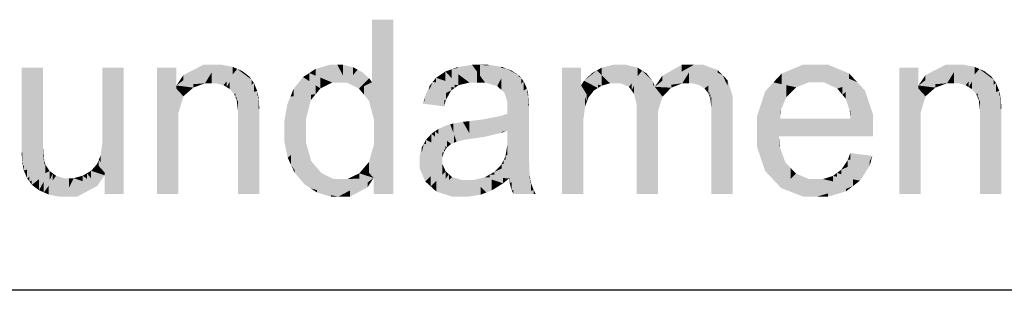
# Model space of a CAD drawing. Extents: x 64462 to 126444, y -56085 to -716.
# Tile 32 of 90: x 92176 to 92611, y -7798 to -7678. Entities that reach past the tile are written whole.
import ezdxf

# ---------------------------------------------------------------- set-up
doc = ezdxf.new("R2010")
doc.units = 0
doc.header["$LTSCALE"] = 11.25

# ---------------------------------------------------------------- blocks, each defined once
blk = doc.blocks.new('DwgObject-55396215-3381')
at = {"linetype": 'Continuous'}
for points in [[(47538.44, 19726.78), (47538.44, 19754.42), (47547.91, 19754.42)], [(47547.91, 19677.42), (47539.29, 19710.2), (47547.91, 19754.42)], [(47539.29, 19710.2), (47539.29, 19729.25), (47547.91, 19754.42)], [(47392.76, 19702.31), (47383.29, 19698.67), (47392.76, 19733.24)], [(47383.29, 19698.67), (47383.29, 19733.24), (47392.76, 19733.24)], [(47428.49, 19677.42), (47419.02, 19703.36), (47428.49, 19733.24)], [(47419.02, 19703.36), (47419.02, 19733.24), (47428.49, 19733.24)], [(47451.82, 19725.32), (47443.27, 19733.24), (47451.82, 19733.24)], [(47452.74, 19713.28), (47443.27, 19733.24), (47452.74, 19722.94)], [(47451.82, 19723.94), (47443.27, 19733.24), (47451.82, 19725.32)], [(47452.74, 19707.91), (47443.27, 19733.24), (47452.74, 19713.28)], [(47443.27, 19677.42), (47443.27, 19733.24), (47452.74, 19707.91)], [(47463.74, 19731.48), (47451.82, 19725.32), (47463.74, 19734.48)], [(47464.49, 19726.31), (47451.82, 19725.32), (47464.49, 19731.87)], [(47454.88, 19727.67), (47454.88, 19729.9), (47463.74, 19734.48)], [(47463.74, 19731.48), (47463.74, 19734.48), (47469.53, 19734.48)], [(47464.49, 19726.31), (47464.49, 19731.87), (47469.53, 19734.48)], [(47467.5, 19726.31), (47464.49, 19726.31), (47467.5, 19731.2)], [(47467.5, 19726.31), (47467.5, 19731.2), (47469.53, 19734.48)], [(47469.39, 19726.31), (47467.5, 19726.31), (47469.39, 19733.92)], [(47469.39, 19726.31), (47469.39, 19733.92), (47469.53, 19734.48)], [(47469.53, 19726.28), (47469.39, 19726.31), (47469.53, 19734.48)], [(47472.04, 19727.27), (47469.53, 19734.48), (47472.04, 19734.48)], [(47469.53, 19726.28), (47469.53, 19734.48), (47472.67, 19725.46)], [(47472.67, 19725.46), (47472.04, 19734.48), (47472.67, 19734.35)], [(47472.04, 19727.27), (47472.04, 19734.48), (47472.67, 19725.46)], [(47472.67, 19725.46), (47472.67, 19734.35), (47476.67, 19733.57)], [(47476.67, 19730.17), (47472.67, 19725.46), (47476.67, 19733.57)], [(47474.07, 19724.61), (47474.07, 19727.11), (47478.77, 19732.66)], [(47475.48, 19723.75), (47475.48, 19727.01), (47478.77, 19732.66)], [(47476.67, 19730.17), (47476.67, 19733.57), (47478.77, 19732.66)], [(47477.43, 19721.46), (47477.43, 19729.02), (47478.77, 19732.66)], [(47478.77, 19722.6), (47477.43, 19721.46), (47478.77, 19732.66)], [(47478.77, 19722.6), (47478.77, 19732.66), (47485.09, 19727.91)], [(47484.04, 19728.7), (47478.77, 19732.66), (47484.04, 19729.38)], [(47480.88, 19731.35), (47478.77, 19732.66), (47480.88, 19731.76)], [(47480.88, 19731.35), (47480.88, 19731.76), (47484.04, 19729.38)], [(47510.67, 19727.24), (47507.89, 19729.04), (47510.67, 19730.85)], [(47513.44, 19729.7), (47510.67, 19730.85), (47513.44, 19732.67)], [(47510.67, 19727.24), (47510.67, 19730.85), (47515.6, 19724.05)], [(47515.6, 19724.05), (47510.67, 19730.85), (47515.6, 19728.81)], [(47519.65, 19727.61), (47513.44, 19732.67), (47519.65, 19734.48)], [(47513.44, 19729.7), (47513.44, 19732.67), (47520.86, 19726.62)], [(47520.86, 19726.62), (47519.65, 19734.48), (47520.86, 19734.48)], [(47519.65, 19727.61), (47519.65, 19734.48), (47520.86, 19726.62)], [(47523.09, 19726.62), (47520.86, 19726.62), (47523.09, 19734.48)], [(47520.86, 19726.62), (47520.86, 19734.48), (47523.09, 19734.48)], [(47523.09, 19726.62), (47523.09, 19734.48), (47524.01, 19726.62)], [(47525.6, 19729.72), (47523.09, 19734.48), (47525.6, 19734.48)], [(47524.01, 19726.62), (47523.09, 19734.48), (47524.01, 19732.73)], [(47524.01, 19726.62), (47524.01, 19732.73), (47527.24, 19726.62)], [(47527.24, 19726.62), (47525.6, 19734.48), (47527.24, 19734.09)], [(47525.6, 19729.72), (47525.6, 19734.48), (47527.24, 19726.62)], [(47527.24, 19726.62), (47527.24, 19734.09), (47530.08, 19733.41)], [(47530.08, 19730), (47527.24, 19726.62), (47530.08, 19733.41)], [(47532.05, 19724.25), (47527.24, 19726.62), (47532.05, 19732.34)], [(47530.08, 19730), (47530.08, 19733.41), (47532.05, 19732.34)], [(47532.67, 19723.95), (47532.05, 19732.34), (47532.67, 19732)], [(47532.05, 19724.25), (47532.05, 19732.34), (47532.67, 19723.95)], [(47532.67, 19723.95), (47532.67, 19732), (47534.01, 19731.27)], [(47534.01, 19725.29), (47532.67, 19723.95), (47534.01, 19731.27)], [(47534.01, 19725.29), (47534.01, 19731.27), (47537.21, 19728.49)], [(47570.93, 19727.35), (47566.75, 19728.71), (47570.93, 19731.52)], [(47573.66, 19728.64), (47570.93, 19731.52), (47573.66, 19732.51)], [(47570.93, 19727.35), (47570.93, 19731.52), (47576.68, 19725.46)], [(47581.59, 19726.62), (47573.66, 19732.51), (47581.59, 19734.23)], [(47576.39, 19733.1), (47573.66, 19732.51), (47576.39, 19733.49)], [(47573.66, 19728.64), (47573.66, 19732.51), (47576.68, 19725.46)], [(47576.68, 19725.46), (47573.66, 19732.51), (47576.68, 19730.27)], [(47576.39, 19733.1), (47576.39, 19733.49), (47582.71, 19734.48)], [(47582.71, 19726.62), (47581.59, 19726.62), (47582.71, 19734.48)], [(47581.59, 19726.62), (47581.59, 19734.23), (47582.71, 19734.48)], [(47586.31, 19729.58), (47582.71, 19734.48), (47586.31, 19734.48)], [(47584.92, 19726.62), (47582.71, 19734.48), (47584.92, 19731.47)], [(47582.71, 19726.62), (47582.71, 19734.48), (47584.92, 19726.62)], [(47584.92, 19726.62), (47584.92, 19731.47), (47588.49, 19726.62)], [(47586.31, 19729.58), (47586.31, 19734.48), (47588.49, 19726.62)], [(47588.49, 19726.62), (47586.31, 19734.48), (47588.49, 19731.75)], [(47593.86, 19725.02), (47586.31, 19734.48), (47593.86, 19733.38)], [(47595.69, 19733.12), (47586.31, 19734.48), (47595.69, 19733.64)], [(47589.88, 19734.16), (47586.31, 19734.48), (47589.88, 19734.48)], [(47588.49, 19726.62), (47588.49, 19731.75), (47593.86, 19725.02)], [(47589.88, 19734.16), (47589.88, 19734.48), (47595.69, 19733.64)], [(47593.86, 19725.02), (47593.86, 19733.38), (47597.92, 19732.8)], [(47595.67, 19723.43), (47595.67, 19728.49), (47597.92, 19732.8)], [(47595.69, 19733.12), (47595.69, 19733.64), (47597.92, 19732.8)], [(47597.92, 19719.49), (47597.01, 19722.25), (47597.92, 19732.8)], [(47597.01, 19722.25), (47597.01, 19729.01), (47597.92, 19732.8)], [(47603.43, 19729.24), (47597.92, 19732.8), (47603.43, 19729.84)], [(47600.15, 19731.6), (47597.92, 19732.8), (47600.15, 19731.95)], [(47598.35, 19718.19), (47597.92, 19732.8), (47598.35, 19732.52)], [(47597.92, 19719.49), (47597.92, 19732.8), (47598.35, 19718.19)], [(47598.35, 19718.19), (47598.35, 19732.52), (47604.48, 19728.57)], [(47600.15, 19731.6), (47600.15, 19731.95), (47603.43, 19729.84)], [(47631, 19725.42), (47622.53, 19733.24), (47631, 19733.24)], [(47622.53, 19677.42), (47622.53, 19733.24), (47631, 19725.42)], [(47637.98, 19725.86), (47632.31, 19727.46), (47637.98, 19731.99)], [(47635.8, 19730.25), (47632.31, 19727.46), (47635.8, 19730.75)], [(47635.8, 19730.25), (47635.8, 19730.75), (47637.98, 19731.99)], [(47640.15, 19729.87), (47637.98, 19731.99), (47640.15, 19733.23)], [(47637.98, 19725.86), (47637.98, 19731.99), (47640.11, 19725.26)], [(47640.11, 19725.26), (47637.98, 19731.99), (47640.11, 19729.91)], [(47643.79, 19726.31), (47640.15, 19733.23), (47643.79, 19734.15)], [(47640.15, 19729.87), (47640.15, 19733.23), (47643.79, 19726.31)], [(47645.11, 19726.31), (47643.79, 19726.31), (47645.11, 19734.48)], [(47643.79, 19726.31), (47643.79, 19734.15), (47645.11, 19734.48)], [(47645.78, 19726.31), (47645.11, 19734.48), (47645.78, 19732.81)], [(47647.89, 19727.58), (47645.11, 19734.48), (47647.89, 19734.48)], [(47645.11, 19726.31), (47645.11, 19734.48), (47645.78, 19726.31)], [(47645.78, 19726.31), (47645.78, 19732.81), (47648.4, 19726.31)], [(47647.89, 19727.58), (47647.89, 19734.48), (47648.4, 19726.31)], [(47650.99, 19727.44), (47647.89, 19734.48), (47650.99, 19734.48)], [(47648.4, 19726.31), (47647.89, 19734.48), (47648.4, 19733.31)], [(47648.4, 19726.31), (47648.4, 19733.31), (47652.18, 19724.74)], [(47652.18, 19724.74), (47650.99, 19734.48), (47652.18, 19734.18)], [(47650.99, 19727.44), (47650.99, 19734.48), (47652.18, 19724.74)], [(47652.18, 19724.74), (47652.18, 19734.18), (47656.07, 19733.19)], [(47656.07, 19729.49), (47652.18, 19724.74), (47656.07, 19733.19)], [(47653.33, 19723.16), (47653.33, 19726.15), (47658.05, 19731.91)], [(47654.48, 19721.58), (47654.48, 19725.3), (47658.05, 19731.91)], [(47655.64, 19716.85), (47655.64, 19724.93), (47658.05, 19731.91)], [(47658.05, 19719.23), (47655.64, 19716.85), (47658.05, 19731.91)], [(47656.07, 19729.49), (47656.07, 19733.19), (47658.05, 19731.91)], [(47658.05, 19719.23), (47658.05, 19731.91), (47663.63, 19724.74)], [(47662.82, 19725.78), (47658.05, 19731.91), (47662.82, 19727.04)], [(47660.03, 19729.89), (47658.05, 19731.91), (47660.03, 19730.63)], [(47660.03, 19729.89), (47660.03, 19730.63), (47662.82, 19727.04)], [(47675.58, 19731.48), (47663.63, 19724.74), (47675.58, 19734.48)], [(47675.81, 19726.31), (47663.63, 19724.74), (47675.81, 19731.61)], [(47666.95, 19727.44), (47666.95, 19729.61), (47675.58, 19734.48)], [(47675.58, 19731.48), (47675.58, 19734.48), (47680.89, 19734.48)], [(47675.81, 19726.31), (47675.81, 19731.61), (47680.89, 19734.48)], [(47678.75, 19726.31), (47675.81, 19726.31), (47678.75, 19731.04)], [(47678.75, 19726.31), (47678.75, 19731.04), (47680.89, 19734.48)], [(47680.38, 19726.31), (47678.75, 19726.31), (47680.38, 19732.53)], [(47680.38, 19726.31), (47680.38, 19732.53), (47680.89, 19734.48)], [(47680.89, 19726.18), (47680.38, 19726.31), (47680.89, 19734.48)], [(47683.21, 19725.55), (47680.89, 19734.48), (47683.21, 19734.48)], [(47680.89, 19726.18), (47680.89, 19734.48), (47683.21, 19725.55)], [(47683.21, 19725.55), (47683.21, 19734.48), (47685.04, 19734.48)], [(47684.42, 19724.79), (47683.21, 19725.55), (47684.42, 19731.44)], [(47685.04, 19724.4), (47684.42, 19724.79), (47685.04, 19734.48)], [(47684.42, 19724.79), (47684.42, 19731.44), (47685.04, 19734.48)], [(47685.04, 19724.4), (47685.04, 19734.48), (47685.63, 19724.03)], [(47685.63, 19724.03), (47685.04, 19734.48), (47685.63, 19734.17)], [(47691.43, 19731.07), (47685.04, 19734.48), (47691.43, 19732.18)], [(47685.63, 19724.03), (47685.63, 19734.17), (47693.67, 19729.88)], [(47691.43, 19731.07), (47691.43, 19732.18), (47693.67, 19729.88)], [(47719.78, 19725.92), (47716.16, 19726.71), (47719.78, 19730.59)], [(47729.17, 19733), (47719.78, 19730.59), (47729.17, 19734.48)], [(47731.75, 19726.7), (47719.78, 19730.59), (47731.75, 19733.66)], [(47726.28, 19724.52), (47719.78, 19730.59), (47726.28, 19728.48)], [(47719.78, 19725.92), (47719.78, 19730.59), (47726.28, 19724.52)], [(47729.17, 19733), (47729.17, 19734.48), (47734.94, 19734.48)], [(47734.94, 19726.7), (47731.75, 19726.7), (47734.94, 19734.48)], [(47731.75, 19726.7), (47731.75, 19733.66), (47734.94, 19734.48)], [(47734.94, 19726.7), (47734.94, 19734.48), (47735, 19726.7)], [(47738.6, 19726.7), (47734.94, 19734.48), (47738.6, 19730.43)], [(47744.45, 19723.97), (47734.94, 19734.48), (47744.45, 19730.51)], [(47749.66, 19728.34), (47734.94, 19734.48), (47749.66, 19730.67)], [(47740.53, 19733.03), (47734.94, 19734.48), (47740.53, 19734.48)], [(47735, 19726.7), (47734.94, 19734.48), (47735, 19734.34)], [(47735, 19726.7), (47735, 19734.34), (47738.6, 19726.7)], [(47740.53, 19733.03), (47740.53, 19734.48), (47749.66, 19730.67)], [(47744.45, 19723.97), (47744.45, 19730.51), (47753.2, 19726.86)], [(47749.66, 19728.34), (47749.66, 19730.67), (47753.2, 19726.86)], [(47780.38, 19725.32), (47771.83, 19733.24), (47780.38, 19733.24)], [(47781.3, 19713.28), (47771.83, 19733.24), (47781.3, 19722.94)], [(47780.38, 19723.94), (47771.83, 19733.24), (47780.38, 19725.32)], [(47781.3, 19707.91), (47771.83, 19733.24), (47781.3, 19713.28)], [(47771.83, 19677.42), (47771.83, 19733.24), (47781.3, 19707.91)], [(47792.3, 19731.48), (47780.38, 19725.32), (47792.3, 19734.48)], [(47793.05, 19726.31), (47780.38, 19725.32), (47793.05, 19731.87)], [(47783.44, 19727.67), (47783.44, 19729.9), (47792.3, 19734.48)], [(47792.3, 19731.48), (47792.3, 19734.48), (47798.09, 19734.48)], [(47793.05, 19726.31), (47793.05, 19731.87), (47798.09, 19734.48)], [(47796.06, 19726.31), (47793.05, 19726.31), (47796.06, 19731.2)], [(47796.06, 19726.31), (47796.06, 19731.2), (47798.09, 19734.48)], [(47797.95, 19726.31), (47796.06, 19726.31), (47797.95, 19733.92)], [(47797.95, 19726.31), (47797.95, 19733.92), (47798.09, 19734.48)], [(47798.09, 19726.28), (47797.95, 19726.31), (47798.09, 19734.48)], [(47800.6, 19727.27), (47798.09, 19734.48), (47800.6, 19734.48)], [(47798.09, 19726.28), (47798.09, 19734.48), (47801.23, 19725.46)], [(47801.23, 19725.46), (47800.6, 19734.48), (47801.23, 19734.35)], [(47800.6, 19727.27), (47800.6, 19734.48), (47801.23, 19725.46)], [(47801.23, 19725.46), (47801.23, 19734.35), (47805.22, 19733.57)], [(47805.22, 19730.17), (47801.23, 19725.46), (47805.22, 19733.57)], [(47802.63, 19724.61), (47802.63, 19727.11), (47807.33, 19732.66)], [(47804.03, 19723.75), (47804.03, 19727.01), (47807.33, 19732.66)], [(47805.22, 19730.17), (47805.22, 19733.57), (47807.33, 19732.66)], [(47805.98, 19721.46), (47805.98, 19729.02), (47807.33, 19732.66)], [(47807.33, 19722.6), (47805.98, 19721.46), (47807.33, 19732.66)], [(47807.33, 19722.6), (47807.33, 19732.66), (47813.65, 19727.91)], [(47812.6, 19728.7), (47807.33, 19732.66), (47812.6, 19729.38)], [(47809.44, 19731.35), (47807.33, 19732.66), (47809.44, 19731.76)], [(47809.44, 19731.35), (47809.44, 19731.76), (47812.6, 19729.38)], [(47454.88, 19727.67), (47451.82, 19725.32), (47454.88, 19729.9)], [(47459.3, 19724.4), (47459.3, 19725.91), (47464.49, 19726.31)], [(47474.07, 19724.61), (47472.67, 19725.46), (47474.07, 19727.11)], [(47475.48, 19723.75), (47474.07, 19724.61), (47475.48, 19727.01)], [(47477.43, 19721.46), (47475.48, 19723.75), (47477.43, 19729.02)], [(47485.09, 19725.62), (47477.98, 19720.03), (47485.09, 19727.91)], [(47477.98, 19720.03), (47477.98, 19721.93), (47485.09, 19727.91)], [(47486.14, 19722.5), (47477.98, 19720.03), (47486.14, 19726.44)], [(47484.04, 19728.7), (47484.04, 19729.38), (47485.09, 19727.91)], [(47485.09, 19725.62), (47485.09, 19727.91), (47486.14, 19726.44)], [(47486.14, 19722.5), (47486.14, 19726.44), (47487.6, 19722.94)], [(47507.89, 19722.83), (47503.72, 19723.83), (47507.89, 19729.04)], [(47513.49, 19721.48), (47507.89, 19729.04), (47513.49, 19725.42)], [(47507.89, 19722.83), (47507.89, 19729.04), (47513.49, 19721.48)], [(47515.6, 19724.05), (47515.6, 19728.81), (47520.86, 19726.62)], [(47537.21, 19726.18), (47532.67, 19723.95), (47537.21, 19728.49)], [(47534.88, 19721.27), (47534.88, 19725.03), (47538.44, 19726.78)], [(47537.08, 19718.59), (47537.08, 19724.68), (47538.44, 19726.78)], [(47538.44, 19713.42), (47537.08, 19718.59), (47538.44, 19726.78)], [(47537.21, 19726.18), (47537.21, 19728.49), (47538.44, 19726.78)], [(47539.29, 19710.2), (47538.44, 19726.78), (47539.29, 19729.25)], [(47538.44, 19713.42), (47538.44, 19726.78), (47539.29, 19710.2)], [(47565.31, 19719.27), (47561.16, 19717.31), (47565.31, 19726.89)], [(47563.86, 19723.55), (47563.86, 19725.06), (47565.31, 19726.89)], [(47566.75, 19726.71), (47565.31, 19726.89), (47566.75, 19728.71)], [(47575.09, 19724.3), (47565.31, 19726.89), (47575.09, 19725.66)], [(47573.5, 19723.14), (47565.31, 19726.89), (47573.5, 19724.72)], [(47565.31, 19719.27), (47565.31, 19726.89), (47573.5, 19723.14)], [(47566.75, 19726.71), (47566.75, 19728.71), (47576.68, 19725.46)], [(47576.68, 19725.46), (47576.68, 19730.27), (47581.59, 19726.62)], [(47595.67, 19723.43), (47593.86, 19725.02), (47595.67, 19728.49)], [(47597.01, 19722.25), (47595.67, 19723.43), (47597.01, 19729.01)], [(47604.48, 19725.96), (47598.35, 19718.19), (47604.48, 19728.57)], [(47605.53, 19723.07), (47598.35, 19718.19), (47605.53, 19727.29)], [(47603.43, 19729.24), (47603.43, 19729.84), (47604.48, 19728.57)], [(47604.48, 19725.96), (47604.48, 19728.57), (47605.53, 19727.29)], [(47605.53, 19723.07), (47605.53, 19727.29), (47607, 19724.07)], [(47632.31, 19724.9), (47631, 19725.42), (47632.31, 19727.46)], [(47638.42, 19724.21), (47632.31, 19727.46), (47638.42, 19725.74)], [(47636.73, 19723.16), (47632.31, 19727.46), (47636.73, 19725.11)], [(47632.31, 19724.9), (47632.31, 19727.46), (47636.73, 19723.16)], [(47640.11, 19725.26), (47640.11, 19729.91), (47643.79, 19726.31)], [(47653.33, 19723.16), (47652.18, 19724.74), (47653.33, 19726.15)], [(47662.82, 19725.78), (47662.82, 19727.04), (47663.63, 19724.74)], [(47666.95, 19727.44), (47663.63, 19724.74), (47666.95, 19729.61)], [(47670.93, 19724.36), (47670.93, 19725.68), (47675.81, 19726.31)], [(47687.29, 19722.02), (47687.29, 19725.24), (47693.67, 19729.88)], [(47687.75, 19720.77), (47687.75, 19722.58), (47693.67, 19729.88)], [(47688.21, 19719.52), (47688.21, 19721.47), (47693.67, 19729.88)], [(47688.67, 19715.43), (47688.67, 19720.39), (47693.67, 19729.88)], [(47693.67, 19715.58), (47688.67, 19715.43), (47693.67, 19729.88)], [(47693.67, 19715.58), (47693.67, 19729.88), (47698.14, 19715.72)], [(47698.14, 19715.72), (47693.67, 19729.88), (47698.14, 19720.5)], [(47695.91, 19725.19), (47693.67, 19729.88), (47695.91, 19727.58)], [(47695.91, 19725.19), (47695.91, 19727.58), (47698.14, 19720.5)], [(47716.16, 19716.52), (47708.92, 19711.9), (47716.16, 19726.71)], [(47712.54, 19719.3), (47712.54, 19722.82), (47716.16, 19726.71)], [(47716.16, 19716.52), (47716.16, 19726.71), (47721.85, 19720.16)], [(47721.85, 19720.16), (47716.16, 19726.71), (47721.85, 19725.48)], [(47726.28, 19724.52), (47726.28, 19728.48), (47731.75, 19726.7)], [(47738.6, 19726.7), (47738.6, 19730.43), (47744.45, 19723.97)], [(47746.7, 19721.24), (47746.7, 19724.71), (47753.2, 19726.86)], [(47748.17, 19719.48), (47748.17, 19722.51), (47753.2, 19726.86)], [(47749.95, 19714.2), (47749.95, 19722.1), (47753.2, 19726.86)], [(47753.2, 19713.62), (47749.95, 19714.2), (47753.2, 19726.86)], [(47753.2, 19713.62), (47753.2, 19726.86), (47760.28, 19712.34)], [(47756.74, 19719.6), (47753.2, 19726.86), (47756.74, 19723.05)], [(47783.44, 19727.67), (47780.38, 19725.32), (47783.44, 19729.9)], [(47787.86, 19724.4), (47787.86, 19725.91), (47793.05, 19726.31)], [(47802.63, 19724.61), (47801.23, 19725.46), (47802.63, 19727.11)], [(47804.03, 19723.75), (47802.63, 19724.61), (47804.03, 19727.01)], [(47805.98, 19721.46), (47804.03, 19723.75), (47805.98, 19729.02)], [(47813.65, 19725.62), (47806.53, 19720.03), (47813.65, 19727.91)], [(47806.53, 19720.03), (47806.53, 19721.93), (47813.65, 19727.91)], [(47814.7, 19722.5), (47806.53, 19720.03), (47814.7, 19726.44)], [(47812.6, 19728.7), (47812.6, 19729.38), (47813.65, 19727.91)], [(47813.65, 19725.62), (47813.65, 19727.91), (47814.7, 19726.44)], [(47814.7, 19722.5), (47814.7, 19726.44), (47816.16, 19722.94)], [(47459.3, 19724.4), (47451.82, 19725.32), (47459.3, 19725.91)], [(47451.82, 19723.94), (47451.82, 19725.32), (47454.93, 19720.56)], [(47457.11, 19722.48), (47451.82, 19725.32), (47457.11, 19724.67)], [(47454.93, 19720.56), (47451.82, 19725.32), (47454.93, 19723.65)], [(47452.74, 19713.28), (47452.74, 19722.94), (47454.93, 19720.56)], [(47454.93, 19720.56), (47454.93, 19723.65), (47457.11, 19722.48)], [(47457.11, 19722.48), (47457.11, 19724.67), (47459.3, 19724.4)], [(47477.98, 19720.03), (47477.43, 19721.46), (47477.98, 19721.93)], [(47478.53, 19718.6), (47478.53, 19720.2), (47487.6, 19722.94)], [(47487.6, 19720.82), (47478.53, 19718.6), (47487.6, 19722.94)], [(47487.6, 19720.82), (47487.6, 19722.94), (47488.02, 19720.92)], [(47503.72, 19720.56), (47502.33, 19720.43), (47503.72, 19723.83)], [(47503.72, 19720.56), (47503.72, 19723.83), (47513.49, 19721.48)], [(47513.49, 19721.48), (47513.49, 19725.42), (47515.6, 19724.05)], [(47534.88, 19721.27), (47532.67, 19723.95), (47534.88, 19725.03)], [(47537.08, 19718.59), (47534.88, 19721.27), (47537.08, 19724.68)], [(47563.86, 19723.55), (47561.16, 19717.31), (47563.86, 19725.06)], [(47571.16, 19719.02), (47561.16, 19717.31), (47571.16, 19722.03)], [(47561.79, 19719.11), (47561.79, 19720.27), (47563.86, 19725.06)], [(47571.16, 19719.02), (47571.16, 19722.03), (47573.5, 19723.14)], [(47573.5, 19723.14), (47573.5, 19724.72), (47575.09, 19724.3)], [(47575.09, 19724.3), (47575.09, 19725.66), (47576.68, 19725.46)], [(47607, 19721.95), (47598.35, 19718.19), (47607, 19724.07)], [(47607.42, 19720.85), (47598.35, 19718.19), (47607.42, 19722.13)], [(47607, 19721.95), (47607, 19724.07), (47607.42, 19722.13)], [(47607.42, 19720.85), (47607.42, 19722.13), (47607.66, 19720.92)], [(47631, 19677.42), (47622.53, 19677.42), (47631, 19725.42)], [(47631, 19677.42), (47631, 19725.42), (47632, 19677.42)], [(47634.28, 19720.08), (47631, 19725.42), (47634.28, 19724.13)], [(47633.52, 19718.06), (47631, 19725.42), (47633.52, 19721.32)], [(47632.76, 19716.04), (47631, 19725.42), (47632.76, 19720.28)], [(47632, 19710.2), (47631, 19725.42), (47632, 19720.09)], [(47632, 19706.39), (47631, 19725.42), (47632, 19710.2)], [(47632, 19677.42), (47631, 19725.42), (47632, 19706.39)], [(47634.28, 19720.08), (47634.28, 19724.13), (47636.73, 19723.16)], [(47636.73, 19723.16), (47636.73, 19725.11), (47638.42, 19724.21)], [(47638.42, 19724.21), (47638.42, 19725.74), (47640.11, 19725.26)], [(47654.48, 19721.58), (47653.33, 19723.16), (47654.48, 19725.3)], [(47655.64, 19716.85), (47654.48, 19721.58), (47655.64, 19724.93)], [(47655.64, 19713.7), (47655.64, 19716.85), (47663.63, 19724.74)], [(47663.63, 19718.42), (47655.64, 19713.7), (47663.63, 19724.74)], [(47670.93, 19724.36), (47663.63, 19724.74), (47670.93, 19725.68)], [(47663.63, 19718.42), (47663.63, 19724.74), (47667.05, 19720.44)], [(47668.99, 19722.4), (47663.63, 19724.74), (47668.99, 19724.46)], [(47667.05, 19720.44), (47663.63, 19724.74), (47667.05, 19723.25)], [(47667.05, 19720.44), (47667.05, 19723.25), (47668.99, 19722.4)], [(47668.99, 19722.4), (47668.99, 19724.46), (47670.93, 19724.36)], [(47687.29, 19722.02), (47685.63, 19724.03), (47687.29, 19725.24)], [(47687.75, 19720.77), (47687.29, 19722.02), (47687.75, 19722.58)], [(47712.54, 19719.3), (47708.92, 19711.9), (47712.54, 19722.82)], [(47721.85, 19720.16), (47721.85, 19725.48), (47726.28, 19724.52)], [(47746.7, 19721.24), (47744.45, 19723.97), (47746.7, 19724.71)], [(47748.17, 19719.48), (47746.7, 19721.24), (47748.17, 19722.51)], [(47749.95, 19714.2), (47748.17, 19719.48), (47749.95, 19722.1)], [(47756.74, 19719.6), (47756.74, 19723.05), (47760.28, 19712.34)], [(47787.86, 19724.4), (47780.38, 19725.32), (47787.86, 19725.91)], [(47780.38, 19723.94), (47780.38, 19725.32), (47783.49, 19720.56)], [(47785.67, 19722.48), (47780.38, 19725.32), (47785.67, 19724.67)], [(47783.49, 19720.56), (47780.38, 19725.32), (47783.49, 19723.65)], [(47781.3, 19713.28), (47781.3, 19722.94), (47783.49, 19720.56)], [(47783.49, 19720.56), (47783.49, 19723.65), (47785.67, 19722.48)], [(47785.67, 19722.48), (47785.67, 19724.67), (47787.86, 19724.4)], [(47806.53, 19720.03), (47805.98, 19721.46), (47806.53, 19721.93)], [(47807.08, 19718.6), (47807.08, 19720.2), (47816.16, 19722.94)], [(47816.16, 19720.82), (47807.08, 19718.6), (47816.16, 19722.94)], [(47816.16, 19720.82), (47816.16, 19722.94), (47816.58, 19720.92)], [(47478.53, 19718.6), (47477.98, 19720.03), (47478.53, 19720.2)], [(47479.08, 19714.27), (47478.53, 19718.6), (47479.08, 19718.73)], [(47488.02, 19719.46), (47479.08, 19714.27), (47488.02, 19720.92)], [(47479.08, 19714.27), (47479.08, 19718.73), (47488.02, 19720.92)], [(47488.28, 19714.99), (47479.08, 19714.27), (47488.28, 19719.61)], [(47488.02, 19719.46), (47488.02, 19720.92), (47488.28, 19719.61)], [(47488.28, 19714.99), (47488.28, 19719.61), (47488.55, 19715.01)], [(47502.33, 19708.48), (47499.56, 19705.28), (47502.33, 19720.43)], [(47500.95, 19712.85), (47500.95, 19717.03), (47502.33, 19720.43)], [(47511.37, 19718.91), (47502.33, 19720.43), (47511.37, 19721.28)], [(47502.33, 19708.48), (47502.33, 19720.43), (47511.37, 19718.91)], [(47509.26, 19710.8), (47509.26, 19716.47), (47511.37, 19718.91)], [(47511.37, 19718.91), (47511.37, 19721.28), (47513.49, 19721.48)], [(47561.79, 19719.11), (47561.16, 19717.31), (47561.79, 19720.27)], [(47570.4, 19716.07), (47561.16, 19717.31), (47570.4, 19718.89)], [(47570.4, 19716.07), (47570.4, 19718.89), (47571.16, 19719.02)], [(47598.32, 19712.86), (47598.32, 19713.81), (47607.66, 19720.92)], [(47607.66, 19716.29), (47598.35, 19705.45), (47607.66, 19720.92)], [(47598.35, 19705.45), (47598.35, 19712.89), (47607.66, 19720.92)], [(47598.35, 19713.83), (47598.35, 19715.04), (47607.66, 19720.92)], [(47598.35, 19715.04), (47598.35, 19715.3), (47607.66, 19720.92)], [(47598.35, 19715.3), (47598.35, 19718.19), (47607.66, 19720.92)], [(47607.66, 19716.29), (47607.66, 19720.92), (47607.9, 19716.56)], [(47632, 19710.2), (47632, 19720.09), (47632.76, 19716.04)], [(47632.76, 19716.04), (47632.76, 19720.28), (47633.52, 19718.06)], [(47633.52, 19718.06), (47633.52, 19721.32), (47634.28, 19720.08)], [(47665.11, 19714.17), (47655.64, 19713.7), (47665.11, 19719.29)], [(47665.11, 19714.17), (47665.11, 19719.29), (47667.05, 19720.44)], [(47688.21, 19719.52), (47687.75, 19720.77), (47688.21, 19721.47)], [(47688.67, 19715.43), (47688.21, 19719.52), (47688.67, 19720.39)], [(47719.4, 19714.33), (47708.92, 19711.9), (47719.4, 19718.59)], [(47719.4, 19714.33), (47719.4, 19718.59), (47721.85, 19720.16)], [(47807.08, 19718.6), (47806.53, 19720.03), (47807.08, 19720.2)], [(47807.63, 19714.27), (47807.08, 19718.6), (47807.63, 19718.73)], [(47816.58, 19719.46), (47807.63, 19714.27), (47816.58, 19720.92)], [(47807.63, 19714.27), (47807.63, 19718.73), (47816.58, 19720.92)], [(47816.84, 19714.99), (47807.63, 19714.27), (47816.84, 19719.61)], [(47816.58, 19719.46), (47816.58, 19720.92), (47816.84, 19719.61)], [(47816.84, 19714.99), (47816.84, 19719.61), (47817.11, 19715.01)], [(47488.55, 19711.73), (47479.08, 19711.38), (47488.55, 19715.01)], [(47479.08, 19711.38), (47479.08, 19714.27), (47488.55, 19715.01)], [(47500.95, 19712.85), (47499.56, 19705.28), (47500.95, 19717.03)], [(47499.56, 19705.28), (47499.56, 19709.45), (47500.95, 19717.03)], [(47509.26, 19710.8), (47499.56, 19705.28), (47509.26, 19716.47)], [(47598.32, 19712.86), (47598.3, 19712.84), (47598.32, 19713.81)], [(47607.9, 19700.81), (47598.3, 19701.98), (47607.9, 19713.41)], [(47598.35, 19713.83), (47598.32, 19713.81), (47598.35, 19715.04)], [(47607.9, 19713.41), (47598.35, 19705.45), (47607.9, 19716.56)], [(47598.35, 19702.04), (47598.35, 19705.45), (47607.9, 19713.41)], [(47665.11, 19709.86), (47655.64, 19713.7), (47665.11, 19714.17)], [(47655.64, 19677.42), (47655.64, 19713.7), (47665.11, 19709.86)], [(47688.67, 19677.42), (47688.67, 19712.59), (47698.14, 19715.72)], [(47698.14, 19677.42), (47688.67, 19677.42), (47698.14, 19715.72)], [(47688.67, 19712.59), (47688.67, 19715.43), (47698.14, 19715.72)], [(47719.16, 19710.68), (47708.92, 19711.9), (47719.16, 19714.28)], [(47719.16, 19710.68), (47719.16, 19714.28), (47719.4, 19714.33)], [(47750.27, 19710.68), (47749.95, 19714.2), (47750.27, 19714.15)], [(47750.27, 19710.68), (47750.27, 19714.15), (47760.28, 19712.34)], [(47817.11, 19711.73), (47807.63, 19711.38), (47817.11, 19715.01)], [(47807.63, 19711.38), (47807.63, 19714.27), (47817.11, 19715.01)], [(47479.08, 19677.42), (47479.08, 19711.38), (47488.55, 19711.73)], [(47488.55, 19677.42), (47479.08, 19677.42), (47488.55, 19711.73)], [(47509.26, 19705.27), (47499.56, 19705.28), (47509.26, 19710.8)], [(47539.29, 19704.48), (47539.29, 19710.2), (47547.91, 19677.42)], [(47578.66, 19703.17), (47574.46, 19708.53), (47578.66, 19709.24)], [(47581.46, 19704.38), (47578.66, 19709.24), (47581.46, 19709.58)], [(47578.66, 19703.17), (47578.66, 19709.24), (47580, 19701.45)], [(47580, 19701.45), (47578.66, 19709.24), (47580, 19706.92)], [(47587.18, 19703.54), (47581.46, 19709.58), (47587.18, 19710.27)], [(47581.46, 19704.38), (47581.46, 19709.58), (47582.91, 19701.87)], [(47582.91, 19701.87), (47581.46, 19709.58), (47582.91, 19708.05)], [(47595.59, 19706.64), (47587.18, 19710.27), (47595.59, 19711.89)], [(47587.18, 19703.54), (47587.18, 19710.27), (47588.06, 19702.61)], [(47588.06, 19702.61), (47587.18, 19710.27), (47588.06, 19709.89)], [(47588.06, 19702.61), (47588.06, 19709.89), (47598.35, 19705.45)], [(47598.3, 19705.57), (47595.59, 19711.89), (47598.3, 19712.84)], [(47595.59, 19706.64), (47595.59, 19711.89), (47598.35, 19705.45)], [(47598.35, 19705.45), (47598.3, 19712.84), (47598.35, 19712.89)], [(47598.3, 19705.57), (47598.3, 19712.84), (47598.35, 19705.45)], [(47665.11, 19677.42), (47655.64, 19677.42), (47665.11, 19709.86)], [(47708.92, 19704.86), (47708.92, 19711.9), (47719.16, 19710.68)], [(47719.16, 19704.97), (47708.92, 19704.86), (47719.16, 19710.68)], [(47750.27, 19706.71), (47719.16, 19710.68), (47750.27, 19710.68)], [(47719.16, 19704.97), (47719.16, 19710.68), (47760.28, 19705.43)], [(47760.28, 19705.43), (47750.27, 19710.68), (47760.28, 19712.34)], [(47750.27, 19706.71), (47750.27, 19710.68), (47760.28, 19705.43)], [(47807.63, 19677.42), (47807.63, 19711.38), (47817.11, 19711.73)], [(47817.11, 19677.42), (47807.63, 19677.42), (47817.11, 19711.73)], [(47452.74, 19677.42), (47443.27, 19677.42), (47452.74, 19707.91)], [(47509.26, 19699.92), (47499.56, 19705.28), (47509.26, 19705.27)], [(47499.56, 19701), (47499.56, 19705.28), (47509.26, 19699.92)], [(47539.29, 19699.29), (47539.29, 19704.48), (47547.91, 19677.42)], [(47566.28, 19702.69), (47564.77, 19704.04), (47566.28, 19705.07)], [(47567.79, 19703.89), (47566.28, 19705.07), (47567.79, 19706.09)], [(47566.28, 19702.69), (47566.28, 19705.07), (47571.6, 19697.92)], [(47571.6, 19697.92), (47566.28, 19705.07), (47571.6, 19700.91)], [(47571.18, 19702.12), (47567.79, 19706.09), (47571.18, 19707.64)], [(47567.79, 19703.89), (47567.79, 19706.09), (47573.46, 19699.45)], [(47573.07, 19700.85), (47571.18, 19707.64), (47573.07, 19708.17)], [(47571.18, 19702.12), (47571.18, 19707.64), (47573.46, 19699.45)], [(47574.46, 19704.37), (47573.07, 19708.17), (47574.46, 19708.53)], [(47574.67, 19699.98), (47573.07, 19708.17), (47574.67, 19703.8)], [(47573.46, 19699.45), (47573.07, 19708.17), (47573.46, 19706.17)], [(47573.07, 19700.85), (47573.07, 19708.17), (47573.46, 19699.45)], [(47573.46, 19699.45), (47573.46, 19706.17), (47574.67, 19699.98)], [(47574.46, 19704.37), (47574.46, 19708.53), (47575.88, 19700.51)], [(47575.88, 19700.51), (47574.46, 19708.53), (47575.88, 19706.72)], [(47575.88, 19700.51), (47575.88, 19706.72), (47580, 19701.45)], [(47580, 19701.45), (47580, 19706.92), (47582.91, 19701.87)], [(47582.91, 19701.87), (47582.91, 19708.05), (47588.06, 19702.61)], [(47595.78, 19704.4), (47588.06, 19702.61), (47595.78, 19704.74)], [(47595.78, 19704.4), (47595.78, 19704.74), (47598.35, 19705.45)], [(47598.35, 19702.04), (47598.3, 19701.98), (47598.35, 19705.45)], [(47760.28, 19705.01), (47708.92, 19704.86), (47760.28, 19705.43)], [(47760.25, 19703.75), (47708.92, 19704.86), (47760.25, 19705.01)], [(47718.62, 19702.91), (47708.92, 19704.86), (47718.62, 19704.49)], [(47760.23, 19702.91), (47708.92, 19704.86), (47760.23, 19703.75)], [(47718.62, 19698.49), (47708.92, 19704.86), (47718.62, 19702.91)], [(47716.08, 19683.72), (47708.92, 19704.86), (47716.08, 19700.16)], [(47708.92, 19698.06), (47708.92, 19704.86), (47716.08, 19683.72)], [(47718.62, 19702.91), (47718.62, 19704.49), (47760.23, 19702.91)], [(47760.25, 19703.75), (47760.25, 19705.01), (47760.28, 19705.01)], [(47781.3, 19677.42), (47771.83, 19677.42), (47781.3, 19707.91)], [(47392.76, 19698.61), (47383.29, 19698.67), (47392.76, 19702.31)], [(47419.02, 19699.79), (47419.02, 19703.36), (47428.49, 19677.42)], [(47501.09, 19693.43), (47499.56, 19701), (47501.09, 19700.83)], [(47501.09, 19693.43), (47501.09, 19700.83), (47509.26, 19699.92)], [(47562.33, 19699.37), (47561.4, 19699.63), (47562.33, 19701.33)], [(47564.77, 19700.07), (47562.33, 19701.33), (47564.77, 19704.04)], [(47562.33, 19699.37), (47562.33, 19701.33), (47570.94, 19696.91)], [(47570.94, 19696.91), (47564.77, 19704.04), (47570.94, 19698.51)], [(47564.77, 19700.07), (47564.77, 19704.04), (47570.94, 19696.91)], [(47571.6, 19697.92), (47571.6, 19700.91), (47573.46, 19699.45)], [(47574.67, 19699.98), (47574.67, 19703.8), (47575.88, 19700.51)], [(47607.9, 19694.22), (47597.54, 19694.12), (47607.9, 19700.81)], [(47598.3, 19698.85), (47598.3, 19701.98), (47607.9, 19700.81)], [(47598.3, 19694.61), (47598.3, 19698.85), (47607.9, 19700.81)], [(47716.08, 19683.72), (47716.08, 19700.16), (47718.88, 19698.32)], [(47718.62, 19698.49), (47718.62, 19702.91), (47718.88, 19698.32)], [(47760.23, 19702.91), (47760.23, 19703.75), (47760.25, 19703.75)], [(47383.29, 19695.65), (47383.29, 19698.67), (47392.76, 19698.61)], [(47383.58, 19691.24), (47383.29, 19695.65), (47383.58, 19695.74)], [(47392.76, 19693.55), (47383.58, 19691.24), (47392.76, 19698.61)], [(47383.58, 19691.24), (47383.58, 19695.74), (47392.76, 19698.61)], [(47392.76, 19693.55), (47392.76, 19698.61), (47393.05, 19693.62)], [(47419.02, 19693.06), (47418.24, 19694.34), (47419.02, 19699.79)], [(47419.02, 19693.06), (47419.02, 19699.79), (47428.49, 19677.42)], [(47502.63, 19690.13), (47502.63, 19694.65), (47509.26, 19699.92)], [(47509.26, 19691.46), (47502.63, 19690.13), (47509.26, 19699.92)], [(47509.26, 19691.46), (47509.26, 19699.92), (47511.52, 19691.91)], [(47539.29, 19688.72), (47537.12, 19691.56), (47539.29, 19699.29)], [(47539.29, 19688.72), (47539.29, 19699.29), (47547.91, 19677.42)], [(47561.4, 19692.8), (47559.54, 19692.15), (47561.4, 19699.63)], [(47560.47, 19695.89), (47559.54, 19692.15), (47560.47, 19697.94)], [(47559.54, 19692.15), (47559.54, 19694.2), (47560.47, 19697.94)], [(47569.63, 19693.65), (47559.54, 19692.15), (47569.63, 19695.66)], [(47560.47, 19695.89), (47560.47, 19697.94), (47561.4, 19699.63)], [(47561.4, 19692.8), (47561.4, 19699.63), (47570.28, 19695.89)], [(47570.28, 19695.89), (47561.4, 19699.63), (47570.28, 19697.09)], [(47569.63, 19693.65), (47569.63, 19695.66), (47570.28, 19695.89)], [(47570.28, 19695.89), (47570.28, 19697.09), (47570.94, 19696.91)], [(47570.94, 19696.91), (47570.94, 19698.51), (47571.6, 19697.92)], [(47598.3, 19694.61), (47597.54, 19694.12), (47598.3, 19698.85)], [(47712.5, 19687.49), (47708.92, 19698.06), (47712.5, 19690.89)], [(47718.88, 19687.65), (47716.08, 19683.72), (47718.88, 19698.32)], [(47718.88, 19687.65), (47718.88, 19698.32), (47721.48, 19691.28)], [(47383.86, 19689.85), (47383.58, 19691.24), (47383.86, 19691.31)], [(47383.86, 19689.85), (47383.86, 19691.31), (47393.05, 19693.62)], [(47393.05, 19692.26), (47383.86, 19689.85), (47393.05, 19693.62)], [(47393.33, 19690.44), (47383.86, 19689.85), (47393.33, 19692.33)], [(47393.05, 19692.26), (47393.05, 19693.62), (47393.33, 19692.33)], [(47393.33, 19690.44), (47393.33, 19692.33), (47393.78, 19690.47)], [(47417.47, 19689.72), (47416.7, 19690.59), (47417.47, 19692.46)], [(47418.24, 19691.41), (47417.47, 19692.46), (47418.24, 19694.34)], [(47417.47, 19689.72), (47417.47, 19692.46), (47428.49, 19677.42)], [(47418.24, 19691.41), (47418.24, 19694.34), (47428.49, 19677.42)], [(47502.63, 19690.13), (47501.09, 19693.43), (47502.63, 19694.65)], [(47508.49, 19681.7), (47502.63, 19690.13), (47508.49, 19691.31)], [(47511.52, 19686.03), (47508.49, 19681.7), (47511.52, 19691.91)], [(47508.49, 19681.7), (47508.49, 19691.31), (47511.52, 19691.91)], [(47511.52, 19686.03), (47511.52, 19691.91), (47513.77, 19689.26)], [(47537.12, 19686.68), (47534.96, 19689.03), (47537.12, 19691.56)], [(47537.12, 19686.68), (47537.12, 19691.56), (47539.14, 19684.49)], [(47539.14, 19684.49), (47537.12, 19691.56), (47539.14, 19688.92)], [(47569.63, 19692.41), (47559.54, 19692.15), (47569.63, 19693.65)], [(47569.63, 19690.52), (47559.54, 19692.15), (47569.63, 19692.41)], [(47559.54, 19688.66), (47559.54, 19692.15), (47569.63, 19690.52)], [(47607.9, 19685.9), (47592.66, 19687.17), (47607.9, 19694.22)], [(47595.78, 19688.61), (47595.78, 19690.44), (47607.9, 19694.22)], [(47596.78, 19690.75), (47595.78, 19690.44), (47596.78, 19692.52)], [(47596.78, 19690.75), (47596.78, 19692.52), (47607.9, 19694.22)], [(47597.54, 19692.63), (47596.78, 19692.52), (47597.54, 19694.12)], [(47597.54, 19692.63), (47597.54, 19694.12), (47607.9, 19694.22)], [(47607.9, 19685.9), (47607.9, 19694.22), (47608.2, 19685.88)], [(47719.66, 19679.96), (47719.66, 19688.73), (47721.48, 19691.28)], [(47721.48, 19683.85), (47719.66, 19679.96), (47721.48, 19691.28)], [(47721.48, 19683.85), (47721.48, 19691.28), (47723.82, 19688.84)], [(47749.09, 19689.37), (47746.18, 19688.07), (47749.09, 19692.44)], [(47754.53, 19683.28), (47746.18, 19688.07), (47754.53, 19691.79)], [(47750.16, 19692.61), (47749.09, 19692.44), (47750.16, 19695.44)], [(47749.09, 19689.37), (47749.09, 19692.44), (47759.96, 19694.21)], [(47750.16, 19692.61), (47750.16, 19695.44), (47759.96, 19694.21)], [(47754.53, 19683.28), (47754.53, 19691.79), (47759.96, 19694.21)], [(47758.81, 19689.92), (47754.53, 19683.28), (47758.81, 19691.88)], [(47758.81, 19689.92), (47758.81, 19691.88), (47759.96, 19694.21)], [(47384.28, 19687.77), (47383.86, 19689.85), (47384.28, 19689.87)], [(47384.28, 19687.77), (47384.28, 19689.87), (47393.78, 19690.47)], [(47385.74, 19684.27), (47384.28, 19687.77), (47385.74, 19688.19)], [(47385.74, 19684.27), (47385.74, 19688.19), (47393.78, 19690.47)], [(47386.78, 19682.83), (47386.78, 19685.06), (47393.78, 19690.47)], [(47393.78, 19686.54), (47386.78, 19682.83), (47393.78, 19690.47)], [(47387.81, 19681.4), (47387.81, 19683.38), (47395.67, 19687.54)], [(47390.99, 19679.02), (47390.99, 19683.88), (47395.67, 19687.54)], [(47393.13, 19678.08), (47393.13, 19682.91), (47395.67, 19687.54)], [(47395.67, 19683.44), (47393.13, 19678.08), (47395.67, 19687.54)], [(47393.78, 19686.54), (47393.78, 19690.47), (47395.67, 19687.54)], [(47395.67, 19683.44), (47395.67, 19687.54), (47397.11, 19686.48)], [(47414.06, 19684.24), (47412.2, 19686.53), (47414.06, 19687.62)], [(47416.7, 19686.75), (47414.06, 19687.62), (47416.7, 19690.59)], [(47414.06, 19684.24), (47414.06, 19687.62), (47416.76, 19680.92)], [(47416.76, 19680.92), (47414.06, 19687.62), (47416.76, 19686.73)], [(47420.02, 19685.66), (47416.7, 19690.59), (47420.02, 19686.88)], [(47416.7, 19686.75), (47416.7, 19690.59), (47420.02, 19685.66)], [(47420.02, 19685.66), (47420.02, 19686.88), (47428.49, 19677.42)], [(47504.16, 19686.83), (47502.63, 19690.13), (47504.16, 19687.92)], [(47504.16, 19686.83), (47504.16, 19687.92), (47508.49, 19681.7)], [(47511.29, 19679.86), (47511.29, 19685.7), (47513.77, 19689.26)], [(47513.77, 19683.4), (47511.29, 19679.86), (47513.77, 19689.26)], [(47513.77, 19683.4), (47513.77, 19689.26), (47516.03, 19686.61)], [(47534.96, 19685.81), (47532.79, 19686.5), (47534.96, 19689.03)], [(47534.96, 19685.81), (47534.96, 19689.03), (47539.14, 19684.49)], [(47539.14, 19684.49), (47539.14, 19688.92), (47547.91, 19677.42)], [(47562.01, 19682.92), (47559.54, 19688.66), (47562.01, 19689.11)], [(47562.01, 19682.92), (47562.01, 19689.11), (47569.63, 19690.52)], [(47564.47, 19680.68), (47564.47, 19685.38), (47569.63, 19690.52)], [(47569.63, 19685.91), (47564.47, 19680.68), (47569.63, 19690.52)], [(47571.06, 19684.13), (47566.94, 19678.43), (47571.06, 19687.36)], [(47566.94, 19678.43), (47566.94, 19683.18), (47571.06, 19687.36)], [(47569.63, 19685.91), (47569.63, 19690.52), (47571.06, 19687.36)], [(47571.06, 19684.13), (47571.06, 19687.36), (47572.48, 19686.1)], [(47592.66, 19685.96), (47590.54, 19685.97), (47592.66, 19687.17)], [(47595.78, 19688.61), (47592.66, 19687.17), (47595.78, 19690.44)], [(47592.66, 19685.96), (47592.66, 19687.17), (47608.2, 19685.88)], [(47712.5, 19687.49), (47712.5, 19690.89), (47716.08, 19683.72)], [(47719.66, 19679.96), (47716.08, 19683.72), (47719.66, 19688.73)], [(47723.82, 19684.08), (47719.66, 19679.96), (47723.82, 19688.84)], [(47723.82, 19684.08), (47723.82, 19688.84), (47726.15, 19686.4)], [(47746.18, 19686.08), (47744.34, 19686.7), (47746.18, 19688.07)], [(47746.18, 19686.08), (47746.18, 19688.07), (47754.53, 19683.28)], [(47386.78, 19682.83), (47385.74, 19684.27), (47386.78, 19685.06)], [(47387.81, 19681.4), (47386.78, 19682.83), (47387.81, 19683.38)], [(47390.99, 19679.02), (47387.81, 19681.4), (47390.99, 19683.88)], [(47393.13, 19678.08), (47390.99, 19679.02), (47393.13, 19682.91)], [(47397.11, 19683.46), (47393.13, 19678.08), (47397.11, 19686.48)], [(47395.26, 19677.13), (47395.26, 19680.97), (47398.55, 19685.41)], [(47398.55, 19676.46), (47395.26, 19677.13), (47398.55, 19685.41)], [(47397.11, 19683.46), (47397.11, 19686.48), (47398.55, 19685.41)], [(47398.55, 19676.46), (47398.55, 19685.41), (47399.87, 19676.19)], [(47399.87, 19676.19), (47398.55, 19685.41), (47399.87, 19682.2)], [(47402.11, 19676.73), (47398.55, 19685.41), (47402.11, 19684.35)], [(47402.33, 19676.19), (47402.11, 19684.35), (47402.33, 19684.35)], [(47402.11, 19676.73), (47402.11, 19684.35), (47402.33, 19676.19)], [(47402.33, 19676.19), (47402.33, 19684.35), (47404.24, 19684.35)], [(47404.24, 19680.05), (47402.33, 19676.19), (47404.24, 19684.35)], [(47406.36, 19677.51), (47402.33, 19676.19), (47406.36, 19684.35)], [(47404.24, 19680.05), (47404.24, 19684.35), (47406.36, 19684.35)], [(47410.34, 19683.04), (47406.36, 19684.35), (47410.34, 19685.44)], [(47406.36, 19677.51), (47406.36, 19684.35), (47416.76, 19680.92)], [(47412.2, 19684.13), (47410.34, 19685.44), (47412.2, 19686.53)], [(47410.34, 19683.04), (47410.34, 19685.44), (47416.76, 19680.92)], [(47412.2, 19684.13), (47412.2, 19686.53), (47416.76, 19680.92)], [(47416.76, 19680.92), (47416.76, 19686.73), (47420.02, 19685.66)], [(47420.02, 19677.42), (47420.02, 19685.66), (47428.49, 19677.42)], [(47511.29, 19679.86), (47508.49, 19681.7), (47511.29, 19685.7)], [(47516.03, 19678.44), (47511.29, 19679.86), (47516.03, 19686.61)], [(47521.36, 19679.22), (47516.03, 19686.61), (47521.36, 19683.96)], [(47516.03, 19678.44), (47516.03, 19686.61), (47523.55, 19676.19)], [(47521.36, 19679.22), (47521.36, 19683.96), (47523.55, 19676.19)], [(47523.55, 19676.19), (47521.36, 19683.96), (47523.55, 19683.96)], [(47524.43, 19677.92), (47523.55, 19676.19), (47524.43, 19683.96)], [(47527.53, 19678.31), (47523.55, 19676.19), (47527.53, 19683.96)], [(47523.55, 19676.19), (47523.55, 19683.96), (47524.43, 19683.96)], [(47524.43, 19677.92), (47524.43, 19683.96), (47527.53, 19683.96)], [(47532.79, 19684.2), (47527.53, 19683.96), (47532.79, 19686.5)], [(47527.53, 19678.31), (47527.53, 19683.96), (47539.14, 19684.49)], [(47528.69, 19676.19), (47528.69, 19678.93), (47539.14, 19684.49)], [(47532.79, 19684.2), (47532.79, 19686.5), (47539.14, 19684.49)], [(47536.48, 19680.34), (47536.48, 19682.38), (47539.14, 19684.49)], [(47539.14, 19677.42), (47539.14, 19684.49), (47547.91, 19677.42)], [(47564.47, 19680.68), (47562.01, 19682.92), (47564.47, 19685.38)], [(47566.94, 19678.43), (47564.47, 19680.68), (47566.94, 19683.18)], [(47572.48, 19683.53), (47566.94, 19678.43), (47572.48, 19686.1)], [(47573.91, 19676.21), (47566.94, 19678.43), (47573.91, 19684.84)], [(47572.48, 19683.53), (47572.48, 19686.1), (47573.91, 19684.84)], [(47573.91, 19676.21), (47573.91, 19684.84), (47573.99, 19676.19)], [(47573.99, 19676.19), (47573.91, 19684.84), (47573.99, 19684.7)], [(47578.09, 19677.09), (47573.91, 19684.84), (47578.09, 19683.58)], [(47573.99, 19676.19), (47573.99, 19684.7), (47578.58, 19676.19)], [(47580.84, 19677.35), (47578.09, 19683.58), (47580.84, 19683.58)], [(47578.58, 19676.19), (47578.09, 19683.58), (47578.58, 19682.48)], [(47578.09, 19677.09), (47578.09, 19683.58), (47578.58, 19676.19)], [(47580.84, 19677.35), (47580.84, 19683.58), (47581.36, 19676.19)], [(47581.36, 19676.19), (47580.84, 19683.58), (47581.36, 19683.58)], [(47581.36, 19676.19), (47581.36, 19683.58), (47583.57, 19683.58)], [(47583.57, 19676.58), (47581.36, 19676.19), (47583.57, 19683.58)], [(47588.42, 19678.6), (47583.57, 19683.58), (47588.42, 19684.78)], [(47583.57, 19676.58), (47583.57, 19683.58), (47586.56, 19677.1)], [(47586.56, 19677.1), (47583.57, 19683.58), (47586.56, 19680.5)], [(47590.54, 19684.68), (47588.42, 19684.78), (47590.54, 19685.97)], [(47588.99, 19678.01), (47588.42, 19684.78), (47588.99, 19683.66)], [(47591.42, 19678.93), (47588.42, 19684.78), (47591.42, 19683.76)], [(47596.48, 19682.06), (47588.42, 19684.78), (47596.48, 19684.4)], [(47588.42, 19678.6), (47588.42, 19684.78), (47588.99, 19678.01)], [(47588.99, 19678.01), (47588.99, 19683.66), (47591.42, 19678.93)], [(47599.12, 19684.27), (47590.54, 19685.97), (47599.12, 19685.93)], [(47590.54, 19684.68), (47590.54, 19685.97), (47599.12, 19684.27)], [(47591.42, 19678.93), (47591.42, 19683.76), (47596.48, 19682.06)], [(47596.48, 19682.06), (47596.48, 19684.4), (47599.12, 19684.27)], [(47599.12, 19684.27), (47599.12, 19685.93), (47608.2, 19685.88)], [(47599.33, 19682.31), (47599.12, 19684.27), (47599.33, 19684.31)], [(47599.33, 19682.31), (47599.33, 19684.31), (47608.2, 19685.88)], [(47608.2, 19684.07), (47599.33, 19682.31), (47608.2, 19685.88)], [(47600.29, 19678.88), (47599.33, 19682.31), (47600.29, 19682.5)], [(47608.5, 19682.25), (47600.29, 19678.88), (47608.5, 19684.13)], [(47600.29, 19678.88), (47600.29, 19682.5), (47608.5, 19684.13)], [(47608.2, 19684.07), (47608.2, 19685.88), (47608.5, 19684.13)], [(47608.5, 19682.25), (47608.5, 19684.13), (47608.8, 19682.38)], [(47726.15, 19678.41), (47719.66, 19679.96), (47726.15, 19686.4)], [(47731.98, 19680.01), (47726.15, 19686.4), (47731.98, 19683.96)], [(47726.15, 19678.41), (47726.15, 19686.4), (47735.46, 19676.19)], [(47731.98, 19680.01), (47731.98, 19683.96), (47735.46, 19676.19)], [(47735.46, 19676.19), (47731.98, 19683.96), (47735.46, 19683.96)], [(47735.46, 19676.19), (47735.46, 19683.96), (47735.47, 19683.96)], [(47735.47, 19676.2), (47735.46, 19676.19), (47735.47, 19683.96)], [(47738.07, 19676.96), (47735.46, 19676.19), (47738.07, 19683.96)], [(47735.47, 19676.2), (47735.47, 19683.96), (47738.07, 19683.96)], [(47742.5, 19682.95), (47738.07, 19683.96), (47742.5, 19685.33)], [(47738.07, 19676.96), (47738.07, 19683.96), (47751.41, 19680.92)], [(47744.34, 19685.02), (47742.5, 19685.33), (47744.34, 19686.7)], [(47751.41, 19680.92), (47742.5, 19685.33), (47751.41, 19683.81)], [(47742.5, 19682.95), (47742.5, 19685.33), (47751.41, 19680.92)], [(47744.34, 19685.02), (47744.34, 19686.7), (47754.53, 19683.28)], [(47751.41, 19680.92), (47751.41, 19683.81), (47754.53, 19683.28)], [(47395.26, 19677.13), (47393.13, 19678.08), (47395.26, 19680.97)], [(47399.87, 19676.19), (47399.87, 19682.2), (47402.33, 19676.19)], [(47407.92, 19676.19), (47407.92, 19678.02), (47416.76, 19680.92)], [(47514.08, 19678.03), (47511.29, 19679.86), (47514.08, 19679.03)], [(47514.08, 19678.03), (47514.08, 19679.03), (47523.55, 19676.19)], [(47528.69, 19676.19), (47523.55, 19676.19), (47528.69, 19678.93)], [(47536.48, 19680.34), (47528.69, 19676.19), (47536.48, 19682.38)], [(47578.58, 19676.19), (47578.58, 19682.48), (47581.36, 19676.19)], [(47586.56, 19677.1), (47586.56, 19680.5), (47588.99, 19678.01)], [(47601.04, 19677.42), (47600.29, 19678.88), (47601.04, 19679.19)], [(47608.8, 19678.81), (47601.04, 19677.42), (47608.8, 19682.38)], [(47601.04, 19677.42), (47601.04, 19679.19), (47608.8, 19682.38)], [(47610, 19677.42), (47601.04, 19677.42), (47610, 19679.02)], [(47608.8, 19678.81), (47608.8, 19682.38), (47610, 19679.02)], [(47610, 19677.42), (47610, 19679.02), (47610.9, 19677.42)], [(47729.35, 19676.19), (47719.66, 19679.96), (47729.35, 19677.64)], [(47740.32, 19676.19), (47740.32, 19677.63), (47751.41, 19680.92)], [(47748.29, 19678.55), (47740.32, 19676.19), (47748.29, 19679.59)], [(47748.29, 19678.55), (47748.29, 19679.59), (47751.41, 19680.92)], [(47407.92, 19676.19), (47402.33, 19676.19), (47407.92, 19678.02)], [(47520.21, 19676.19), (47514.08, 19678.03), (47520.21, 19676.84)], [(47520.21, 19676.19), (47520.21, 19676.84), (47523.55, 19676.19)], [(47729.35, 19676.19), (47729.35, 19677.64), (47735.46, 19676.19)], [(47740.32, 19676.19), (47735.46, 19676.19), (47740.32, 19677.63)]]:
    blk.add_hatch(color=1, dxfattribs=at).paths.add_polyline_path(points)
at = {"color": 1, "linetype": 'Continuous'}
blk.add_line((48276.16, 19634.8), (46960.18, 19634.8), dxfattribs=at)

msp = doc.modelspace()

# ---------------------------------------------------------------- block references
msp.add_blockref('DwgObject-55396215-3381', (44793.1, -27432.61))

doc.saveas('drawing.dxf')
